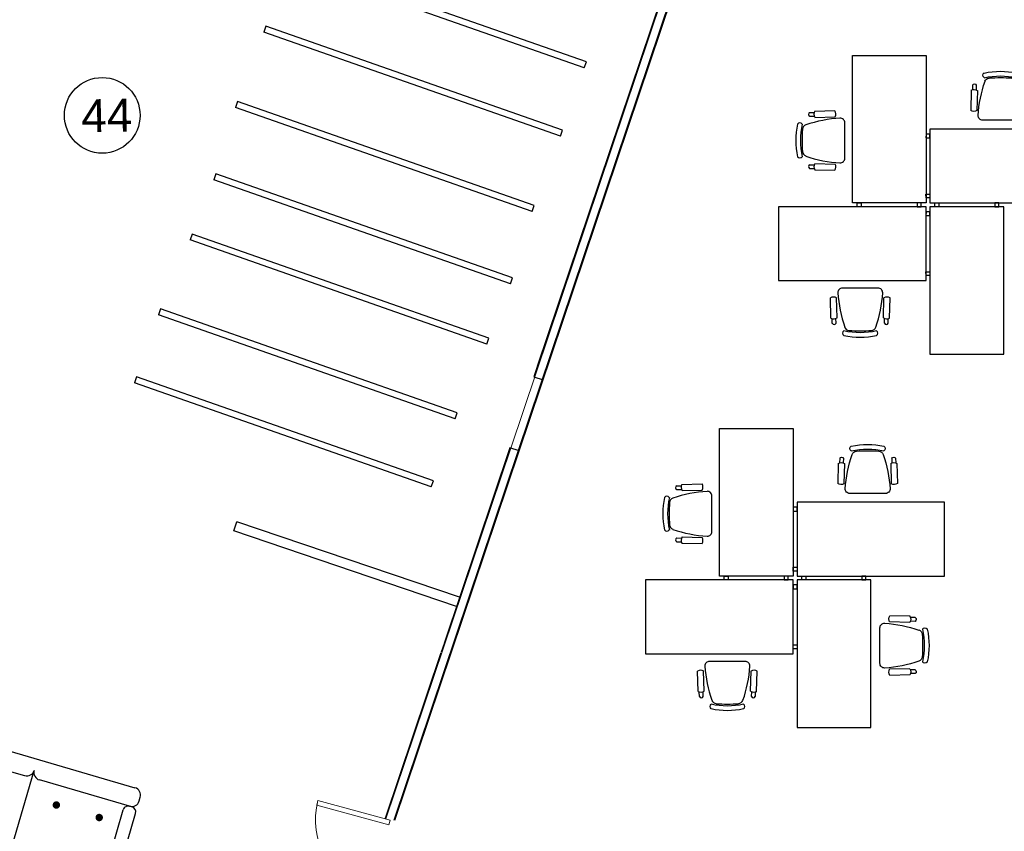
# Model space of a CAD drawing. Header units: inches. Extents: x 424 to 2043, y -237 to 445.
# Tile 76 of 256: x 721 to 731, y -147 to -138. Entities that reach past the tile are written whole.
import ezdxf

# ---------------------------------------------------------------- set-up
doc = ezdxf.new("R2010")
doc.units = ezdxf.units.IN
doc.header["$MEASUREMENT"] = 0
for name, color, linetype in [('1', 8, 'Continuous'), ('FUR', 6, 'Continuous'), ('RED', 1, 'Continuous')]:
    doc.layers.add(name, color=color, linetype=linetype)
doc.layers.add('A-DOOR', color=31, linetype='Continuous', lineweight=9)
doc.layers.add('A-WALL', color=113, linetype='Continuous', lineweight=9)
doc.styles.add('ATTR', font='romans.shx', dxfattribs={"width": 0.8, "height": 0.448737})
doc.styles.get("Standard").update_dxf_attribs({"font": 'arial.ttf'})

# ---------------------------------------------------------------- blocks, each defined once
blk = doc.blocks.new('M_Single-Louvered - 0762 x 2032mm-227597-اول')
at = {"layer": 'A-DOOR', "lineweight": 18}
for p, q in [((0.33, -0.05), (0.33, -0.812)), ((0.381, -0.05), (0.33, -0.05)), ((0.381, -0.05), (0.381, -0.812)), ((0.381, -0.812), (0.33, -0.812))]:
    blk.add_line(p, q, dxfattribs=at)
at = {"layer": 'A-DOOR'}
blk.add_arc((0.381, -0.05), 0.762, 180, 270, dxfattribs=at)
blk = doc.blocks.new('jjk')
at = {"lineweight": 25}
for p, q in [((1576.969, 734.084), (1576.853, 733.754)), ((1593.281, 727.996), (1593.396, 728.327))]:
    blk.add_line(p, q, dxfattribs=at)
at = {"layer": 'A-WALL', "lineweight": 25}
for p, q in [((1593.281, 727.996), (1576.853, 733.754)), ((1593.396, 728.327), (1576.969, 734.084))]:
    blk.add_line(p, q, dxfattribs=at)
blk = doc.blocks.new('A$C619C24AE')
at = {"layer": '1', "color": 83}
for p, q in [((1.4543, 1.867), (1.4543, 2.3941)), ((1.4543, 0.6048), (1.4543, 0.0778))]:
    blk.add_line(p, q, dxfattribs=at)
at = {"layer": '1', "color": 83, "const_width": 0.0245}
for points in [[(0.9463, 2.1997, -1), (0.9463, 2.2252, -1)], [(1.2463, 2.1997, -1), (1.2463, 2.2252, -1)], [(1.6624, 2.1997, 1), (1.6624, 2.2252, 1)], [(1.9624, 2.1997, 1), (1.9624, 2.2252, 1)], [(0.9463, 1.8997, -1), (0.9463, 1.9252, -1)], [(1.2463, 1.8997, -1), (1.2463, 1.9252, -1)], [(1.6624, 1.8997, 1), (1.6624, 1.9252, 1)], [(1.9624, 1.8997, 1), (1.9624, 1.9252, 1)], [(0.2637, 1.3652, -1), (0.2382, 1.3652, -1)], [(0.5637, 1.3652, -1), (0.5382, 1.3652, -1)], [(0.2637, 1.0652, -1), (0.2382, 1.0652, -1)], [(0.5637, 1.0652, -1), (0.5382, 1.0652, -1)], [(0.9463, 0.5603, 1), (0.9463, 0.5348, 1)], [(1.2463, 0.5603, 1), (1.2463, 0.5348, 1)], [(1.6624, 0.5603, -1), (1.6624, 0.5348, -1)], [(1.9624, 0.5603, -1), (1.9624, 0.5348, -1)], [(0.9463, 0.2603, 1), (0.9463, 0.2348, 1)], [(1.2463, 0.2603, 1), (1.2463, 0.2348, 1)], [(1.6624, 0.2603, -1), (1.6624, 0.2348, -1)], [(1.9624, 0.2603, -1), (1.9624, 0.2348, -1)]]:
    blk.add_lwpolyline(points, format="xyb", close=True, dxfattribs=at)
at = {"layer": 'FUR', "color": 83}
for p, q in [((0.7718, 2.4718), (2.1369, 2.4718)), ((0.7199, 2.3941), (0.7199, 2.42)), ((2.1887, 2.3941), (2.1887, 2.42)), ((0.7545, 2.3422), (0.7718, 2.3422)), ((0.7718, 2.3422), (1.4025, 2.3422)), ((2.1369, 2.3422), (1.5062, 2.3422)), ((2.1542, 2.3422), (2.1369, 2.3422)), ((0.7199, 1.9016), (0.7199, 2.3077)), ((0.8063, 1.9016), (0.8063, 2.3077)), ((2.1023, 1.9016), (2.1023, 2.3077)), ((2.1887, 1.9016), (2.1887, 2.3077)), ((0.7545, 1.867), (0.7718, 1.867)), ((2.1542, 1.867), (2.1369, 1.867)), ((1.3679, 1.7806), (0.8495, 1.7806)), ((1.5407, 1.7806), (2.0591, 1.7806)), ((0.0778, 1.604), (0.0518, 1.604)), ((0.5702, 1.604), (0.1642, 1.604)), ((0, 1.5521), (0, 0.8782)), ((0.1296, 1.5694), (0.1296, 1.5521)), ((0.1296, 1.5521), (0.1296, 0.8782)), ((0.6048, 1.5694), (0.6048, 1.5521)), ((0.5702, 1.5176), (0.1642, 1.5176)), ((0.6912, 0.956), (0.6912, 1.4744)), ((0.1296, 0.8782), (0.1296, 0.8609)), ((0.5702, 0.9128), (0.1642, 0.9128)), ((0.6048, 0.8609), (0.6048, 0.8782)), ((0.0518, 0.8264), (0.0778, 0.8264)), ((0.1642, 0.8264), (0.5702, 0.8264)), ((1.3679, 0.6912), (0.8495, 0.6912)), ((1.5407, 0.6912), (2.0591, 0.6912)), ((0.7545, 0.6048), (0.7718, 0.6048)), ((2.1542, 0.6048), (2.1369, 0.6048)), ((0.7199, 0.5702), (0.7199, 0.1642)), ((0.8063, 0.5702), (0.8063, 0.1642)), ((2.1023, 0.5702), (2.1023, 0.1642)), ((2.1887, 0.5702), (2.1887, 0.1642)), ((0.7199, 0.0778), (0.7199, 0.0518)), ((0.7545, 0.1296), (0.7718, 0.1296)), ((0.7718, 0.1296), (1.4025, 0.1296)), ((2.1369, 0.1296), (1.5062, 0.1296)), ((2.1542, 0.1296), (2.1369, 0.1296)), ((2.1887, 0.0778), (2.1887, 0.0518)), ((0.7718, 0), (2.1369, 0))]:
    blk.add_line(p, q, dxfattribs=at)
for centre, radius, start, end in [((0.7718, 2.42), 0.0518, 90, 180), ((2.1369, 2.42), 0.0518, 0, 90), ((0.7718, 2.3941), 0.0518, 180, 270), ((1.4025, 2.3941), 0.0518, 270, 0), ((1.5062, 2.3941), 0.0518, 180, 270), ((2.1369, 2.3941), 0.0518, 270, 0), ((0.7545, 2.3077), 0.0346, 90, 180), ((0.7718, 2.3077), 0.0346, 360, 90), ((2.1369, 2.3077), 0.0346, 90, 180), ((2.1542, 2.3077), 0.0346, 0, 90), ((0.7545, 1.9016), 0.0346, 180, 270), ((0.8495, 1.867), 0.0864, 180, 270), ((0.7718, 1.9016), 0.0346, 270, 360), ((1.3679, 1.867), 0.0864, 270, 360), ((1.5407, 1.867), 0.0864, 180, 270), ((2.0591, 1.867), 0.0864, 270, 0), ((2.1369, 1.9016), 0.0346, 180, 270), ((2.1542, 1.9016), 0.0346, 270, 0), ((0.0518, 1.5521), 0.0518, 90, 180), ((0.0778, 1.5521), 0.0518, 0, 90), ((0.1642, 1.5694), 0.0346, 90, 180), ((0.5702, 1.5694), 0.0346, 0, 90), ((0.1642, 1.5521), 0.0346, 180, 270), ((0.5702, 1.5521), 0.0346, 270, 0), ((0.6048, 1.4744), 0.0864, 0, 90), ((0.6048, 0.956), 0.0864, 270, 0), ((0.0518, 0.8782), 0.0518, 180, 270), ((0.0778, 0.8782), 0.0518, 270, 0), ((0.1642, 0.8782), 0.0346, 90, 180), ((0.1642, 0.8609), 0.0346, 180, 270), ((0.5702, 0.8782), 0.0346, 0, 90), ((0.5702, 0.8609), 0.0346, 270, 0), ((0.8495, 0.6048), 0.0864, 90, 180), ((1.3679, 0.6048), 0.0864, 0, 90), ((1.5407, 0.6048), 0.0864, 90, 180), ((2.0591, 0.6048), 0.0864, 0, 90), ((0.7545, 0.5702), 0.0346, 90, 180), ((0.7718, 0.5702), 0.0346, 0, 90), ((2.1369, 0.5702), 0.0346, 90, 180), ((2.1542, 0.5702), 0.0346, 0, 90), ((0.7545, 0.1642), 0.0346, 180, 270), ((0.7718, 0.1642), 0.0346, 270, 0), ((2.1369, 0.1642), 0.0346, 180, 270), ((2.1542, 0.1642), 0.0346, 270, 0), ((0.7718, 0.0778), 0.0518, 90, 180), ((1.4025, 0.0778), 0.0518, 0, 90), ((1.5062, 0.0778), 0.0518, 90, 180), ((2.1369, 0.0778), 0.0518, 0, 90), ((0.7718, 0.0518), 0.0518, 180, 270), ((2.1369, 0.0518), 0.0518, 270, 0)]:
    blk.add_arc(centre, radius, start, end, dxfattribs=at)
at = {"layer": 'RED', "color": 26}
for p, q in [((0.2671, 2.1136), (0.1795, 2.026)), ((0.391, 2.1136), (0.2671, 2.1136)), ((0.4786, 2.026), (0.391, 2.1136)), ((0.1795, 2.026), (0.1795, 1.9021)), ((0.4786, 1.9021), (0.4786, 2.026)), ((0.1795, 1.9021), (0.2671, 1.8145)), ((0.391, 1.8145), (0.4786, 1.9021)), ((0.2671, 1.8145), (0.391, 1.8145)), ((0.2837, 0.6678), (0.1961, 0.5802)), ((0.4076, 0.6678), (0.2837, 0.6678)), ((0.4952, 0.5802), (0.4076, 0.6678)), ((0.1961, 0.5802), (0.1961, 0.4563)), ((0.4952, 0.4563), (0.4952, 0.5802)), ((0.1961, 0.4563), (0.2837, 0.3687)), ((0.4076, 0.3687), (0.4952, 0.4563)), ((0.2837, 0.3687), (0.4076, 0.3687))]:
    blk.add_line(p, q, dxfattribs=at)
for centre, radius, start, end in [((1.5266, 0.9043), 0.6218, 90, 105.92595), ((1.5266, 0.9043), 0.6218, 74.07405, 90), ((1.4809, 1.0646), 0.4551, 105.92595, 124.56253), ((1.5723, 1.0646), 0.4551, 55.43747, 74.07405), ((1.411, 1.1659), 0.332, 124.56253, 148.98245), ((1.6422, 1.1659), 0.332, 31.01755, 55.43747), ((1.3045, 1.23), 0.2077, 148.98245, 180), ((1.7487, 1.23), 0.2077, 0, 31.01755), ((1.3045, 1.23), 0.2077, 180, 211.01755), ((1.7487, 1.23), 0.2077, 328.98245, 0), ((1.411, 1.294), 0.332, 211.01755, 235.43747), ((1.6422, 1.294), 0.332, 304.56253, 328.98245), ((1.4809, 1.3954), 0.4551, 235.43747, 254.07405), ((1.5723, 1.3954), 0.4551, 285.92595, 304.56253), ((1.5266, 1.5557), 0.6218, 254.07405, 270), ((1.5266, 1.5557), 0.6218, 270, 285.92595)]:
    blk.add_arc(centre, radius, start, end, dxfattribs=at)
blk = doc.blocks.new('zz')
for p, q in [((501.9, -335.8), (501.8, -340.5)), ((505.7, -335.9), (505.6, -340.7)), ((555, -335.9), (555.1, -340.7)), ((558.8, -335.8), (558.9, -340.5)), ((500.6, -341.1), (500, -361.7)), ((506.8, -341.3), (506.3, -361.9)), ((553.9, -341.3), (554.5, -361.9)), ((560.2, -341.1), (560.7, -361.7)), ((512.3, -371.7), (548.4, -371.7))]:
    blk.add_line(p, q)
for centre, radius, start, end in [((515.5, -325.9), 2.9, 124.2917, 235.7085), ((530.4, -399), 77.2, 77.6022, 102.398), ((530.4, -403.8), 77.2, 77.6022, 102.398), ((519.3, -333.7), 5, 93.6192, 160.8201), ((530.4, -510.3), 182, 86.4304, 93.6192), ((541.5, -333.7), 5, 19.1898, 86.4304), ((545.4, -325.9), 2.9, 304.2903, 55.7098), ((503.5, -346.4), 6.03, 57.508, 119.6058), ((503.8, -336.8), 2.09, 23.2211, 153.6616), ((638.2, -375.1), 131, 160.8201, 176.408), ((422.5, -375.1), 130.9, 3.5926, 19.1898), ((557.2, -346.4), 6.03, 60.3942, 122.492), ((556.9, -336.8), 2.09, 26.3384, 156.7789), ((503.3, -356.6), 6.03, 237.508, 299.6058), ((512.2, -367), 4.69, 177.8137, 270.7481), ((548.5, -367), 4.69, 269.2521, 2.1868), ((557.4, -356.6), 6.03, 240.3942, 302.492)]:
    blk.add_arc(centre, radius, start, end)
at = {"style": 'ATTR', "width": 0.8, "flags": 9}
blk.add_attdef('ESTCODE', (530.4, -321.7), '', height=0.012, rotation=0.0001, dxfattribs=at)

msp = doc.modelspace()

# ---------------------------------------------------------------- linework, layer by layer
for p, q in [((722.803, -143.607), (722.835, -143.513)), ((725.1, -144.282), (722.835, -143.513)), ((725.068, -144.376), (722.803, -143.607))]:
    msp.add_line(p, q)
for points in [[(729.096, -140.27), (729.096, -138.77), (729.846, -138.77), (729.846, -140.27)], [(731.386, -139.52), (729.886, -139.52), (729.886, -140.27), (731.386, -140.27)], [(729.886, -139.57), (729.846, -139.57), (729.845, -139.61), (729.885, -139.61)], [(729.886, -140.22), (729.846, -140.22), (729.845, -140.18), (729.885, -140.18)], [(728.346, -141.06), (729.846, -141.06), (729.846, -140.31), (728.346, -140.31)], [(729.146, -140.31), (729.145, -140.27), (729.185, -140.27), (729.186, -140.31)], [(729.796, -140.31), (729.796, -140.27), (729.756, -140.27), (729.756, -140.31)], [(729.886, -140.31), (729.886, -141.81), (730.636, -141.81), (730.636, -140.31)], [(729.936, -140.31), (729.935, -140.27), (729.975, -140.27), (729.976, -140.31)], [(730.586, -140.31), (730.586, -140.27), (730.546, -140.27), (730.546, -140.31)], [(729.886, -140.36), (729.846, -140.36), (729.845, -140.4), (729.885, -140.4)], [(729.886, -141.01), (729.846, -141.01), (729.845, -140.97), (729.885, -140.97)], [(727.743, -144.066), (727.743, -142.566), (728.493, -142.566), (728.493, -144.066)], [(730.033, -143.316), (728.533, -143.316), (728.533, -144.066), (730.033, -144.066)], [(728.533, -143.366), (728.493, -143.366), (728.493, -143.406), (728.533, -143.406)], [(728.533, -144.016), (728.493, -144.016), (728.493, -143.976), (728.533, -143.976)], [(726.993, -144.856), (728.493, -144.856), (728.493, -144.106), (726.993, -144.106)], [(727.793, -144.106), (727.793, -144.066), (727.833, -144.066), (727.833, -144.106)], [(728.443, -144.106), (728.443, -144.066), (728.403, -144.066), (728.403, -144.106)], [(728.533, -144.106), (728.533, -145.606), (729.283, -145.606), (729.283, -144.106)], [(728.583, -144.106), (728.583, -144.066), (728.623, -144.066), (728.623, -144.106)], [(729.233, -144.106), (729.233, -144.066), (729.193, -144.066), (729.193, -144.106)], [(728.533, -144.156), (728.493, -144.156), (728.493, -144.196), (728.533, -144.196)], [(728.533, -144.806), (728.493, -144.806), (728.493, -144.766), (728.533, -144.766)]]:
    msp.add_lwpolyline(points, close=True)
msp.add_circle((721.464, -139.38), 0.385)
at = {"layer": 'A-WALL'}
for p, q in [((725.621, -142.765), (728.064, -135.504)), ((725.697, -142.79), (728.14, -135.53)), ((725.93, -141.814), (725.959, -141.729)), ((724.351, -146.537), (725.621, -142.765)), ((724.431, -146.551), (725.697, -142.79)), ((724.913, -144.837), (724.942, -144.752))]:
    msp.add_line(p, q, dxfattribs=at)
at = {"layer": 'A-WALL', "lineweight": 25}
for p, q in [((725.706, -142.794), (728.149, -135.534)), ((728.055, -135.501), (725.89, -141.933)), ((725.93, -141.814), (725.854, -142.039)), ((725.854, -142.039), (725.949, -142.071)), ((724.442, -146.551), (725.706, -142.794)), ((725.611, -142.762), (724.942, -144.752)), ((725.706, -142.794), (725.611, -142.762)), ((724.91, -144.847), (724.342, -146.534))]:
    msp.add_line(p, q, dxfattribs=at)

# ---------------------------------------------------------------- block references
at = {"lineweight": 25, "xscale": 0.1837799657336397, "yscale": 0.1837799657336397, "zscale": 0.1837799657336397}
for p in [(433.556, -272.688), (433.313, -273.382), (433.025, -274.15), (432.804, -274.884), (432.564, -275.497), (432.242, -276.258), (431.999, -276.951)]:
    msp.add_blockref('jjk', p, dxfattribs=at)
at = {"xscale": -0.01000000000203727, "yscale": 0.00999999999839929, "zscale": 0.01}
for p in [(735.907, -135.713), (734.555, -139.509)]:
    msp.add_blockref('zz', p, dxfattribs=at)
at = {"yscale": 0.00999999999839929, "zscale": 0.01}
for p, xscale, rotation in [((725.302, -144.939), 0.00999999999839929, 90), ((734.48, -144.854), 0.01000000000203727, 180), ((723.95, -148.736), 0.00999999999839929, 90), ((733.094, -150.077), -0.00999999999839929, 270), ((733.128, -148.651), 0.01000000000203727, 180)]:
    msp.add_blockref('zz', p, dxfattribs=dict(at, xscale=xscale, rotation=rotation))
at = {"color": 149, "xscale": 1.514765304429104, "yscale": 1.514765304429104, "zscale": 1.514765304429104, "rotation": 343.7473565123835}
msp.add_blockref('A$C619C24AE', (717.642, -148.908), dxfattribs=at)
at = {"layer": 'A-DOOR', "xscale": -1, "rotation": 254.800261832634}
msp.add_blockref('M_Single-Louvered - 0762 x 2032mm-227597-اول', (724.343, -146.929), dxfattribs=at)

# ---------------------------------------------------------------- texts
at = {"insert": (721.248, -139.218), "char_height": 0.3338, "attachment_point": 1, "rotation": 0.8942}
msp.add_mtext_dynamic_manual_height_columns('44', width=12.83273, gutter_width=1.669, heights=[0], dxfattribs=at)

doc.saveas('drawing.dxf')
